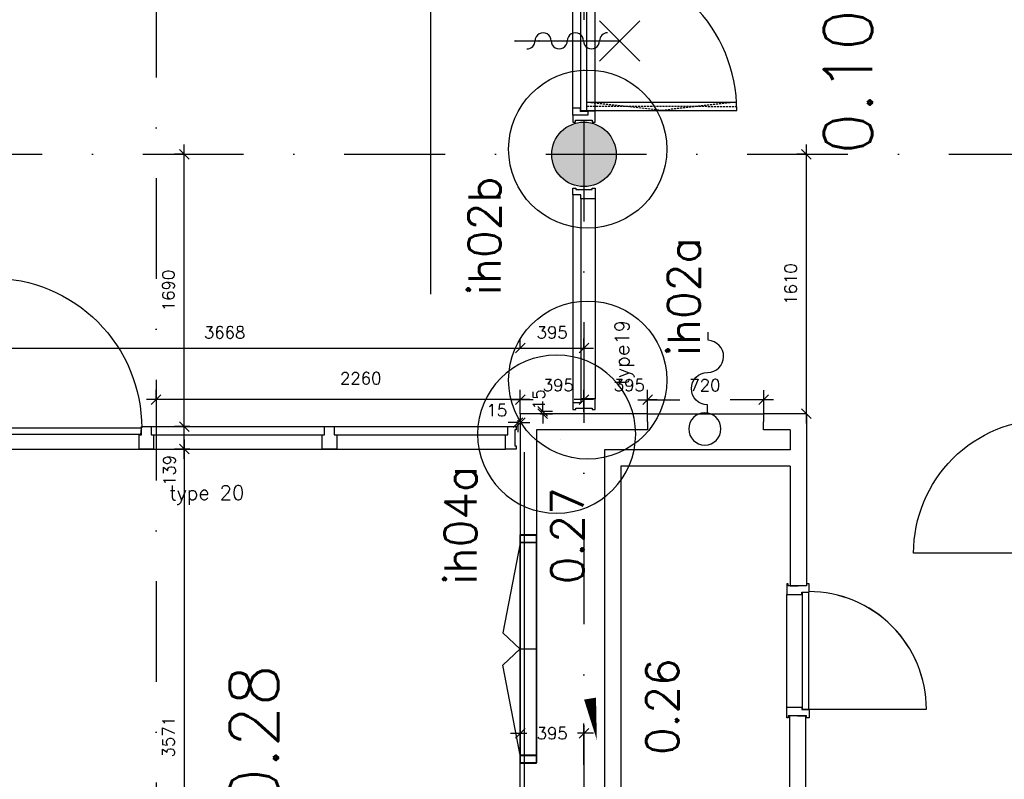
# Model space of a CAD drawing. Extents: x -33344 to 2055880, y -64816 to 121260.
# Tile 45 of 132: x 36184 to 42292, y 33768 to 38482. Entities that reach past the tile are written whole.
import ezdxf
from ezdxf.enums import TextEntityAlignment as Align

# ---------------------------------------------------------------- set-up
doc = ezdxf.new("R2010")
doc.units = 0
doc.header["$LTSCALE"] = 50
doc.header["$MEASUREMENT"] = 0
doc.header["$PDMODE"] = 3
doc.header["$PDSIZE"] = 0.1
for name, pattern in [('DASHED', [0.75, 0.5, -0.25]), ('HIDDEN', [0.375, 0.25, -0.125]), ('STRAM_0WT$1$DASHDOT', [25, 12.5, -6.25, 0, -6.25])]:
    doc.linetypes.add(name, pattern=pattern)
doc.layers.get('0').update_dxf_attribs({"linetype": 'CONTINUOUS'})
doc.layers.get('DEFPOINTS').update_dxf_attribs({"linetype": 'CONTINUOUS'})
for name, color, linetype in [('00', 7, 'CONTINUOUS'), ('_BESTAAND_ONGEIJZIGD', 8, 'CONTINUOUS'), ('_DETAILNUMMERS', 4, 'CONTINUOUS'), ('_DETAILNUMMERSTEKST', 4, 'CONTINUOUS'), ('_INTERIEUR', 7, 'CONTINUOUS'), ('_KOLOMBESTAAND', 212, 'CONTINUOUS'), ('_ROOKCOMPARTIMENT', 4, 'BATTING'), ('A--L21--', 3, 'CONTINUOUS'), ('A--L28--', 7, 'CONTINUOUS'), ('A--L31--', 2, 'CONTINUOUS'), ('A--L31--_F-23-', 7, 'CONTINUOUS'), ('A--L31--_F123-', 7, 'CONTINUOUS'), ('A--L32--', 7, 'CONTINUOUS'), ('A--L32--_F-23-', 2, 'CONTINUOUS'), ('A--L32--_F123-', 1, 'CONTINUOUS'), ('A--L56--', 7, 'CONTINUOUS'), ('A--L56--_F123-', 7, 'CONTINUOUS'), ('A--L65--', 7, 'CONTINUOUS'), ('A--L65--_F-23-', 7, 'CONTINUOUS'), ('A--L65--_F123-', 7, 'CONTINUOUS'), ('A--M$1A-_F123-', 1, 'CONTINUOUS'), ('A--M1$A-_F123-', 1, 'CONTINUOUS'), ('A--T$1A-_F123-_RN', 4, 'CONTINUOUS'), ('STRAM_0WT$0$A--L$7AC3-_STR', 3, 'STRAM_0WT$1$DASHDOT'), ('STRAM_0WT$1$A--T$7A8-_STRA', 8, 'STRAM_0WT$1$DASHDOT'), ('TEKST_KOZIJNMERK', 2, 'CONTINUOUS'), ('X--LR---_CP', 7, 'CONTINUOUS'), ('XREF', 7, 'CONTINUOUS')]:
    doc.layers.add(name, color=color, linetype=linetype)
doc.styles.add('ALFA-0_25', font='ROMANS')
doc.styles.add('HIEMSTRA', font='romans.shx')
doc.linetypes.add('BATTING', pattern='A,0.0001,-0.1,[134,ltypeshp.shx,S=0.1,R=0,X=-0.1,Y=0],-0.2,[134,ltypeshp.shx,S=0.1,R=180,X=0.1,Y=0],-0.1', length=0.4001)
doc.dimstyles.new('1OP2', dxfattribs={"dimscale": 30, "dimtxt": 2.5, "dimasz": 2, "dimexe": 2, "dimexo": 0, "dimgap": 2, "dimtad": 1, "dimdec": 0, "dimzin": 0, "dimtxsty": 'HIEMSTRA', "dimblk1": 'OBLIQUE', "dimblk2": 'OBLIQUE', "dimsah": 1, "dimcen": -3, "dimdle": 2, "dimclrd": 2, "dimclre": 2, "dimclrt": 3, "dimazin": 3, "dimtfac": 1, "dimtdec": 0, "dimtofl": 0, "dimtmove": 0, "dimatfit": 3, "dimtvp": 0.833333, "dimtolj": 1, "dimtzin": 0})
doc.dimstyles.new('STANDARD$0', dxfattribs={"dimscale": 30, "dimtxt": 2.5, "dimasz": 2, "dimexe": 2, "dimexo": 0, "dimgap": 2, "dimtad": 1, "dimdec": 0, "dimzin": 0, "dimtxsty": 'ALFA-0_25', "dimblk1": 'OBLIQUE', "dimblk2": 'OBLIQUE', "dimsah": 1, "dimcen": -3, "dimdle": 2, "dimclrd": 1, "dimclre": 1, "dimclrt": 2, "dimazin": 3, "dimtfac": 0.666667, "dimtofl": 0, "dimtmove": 0, "dimatfit": 3, "dimtvp": 0.833333, "dimtolj": 1, "dimtzin": 0})

# ---------------------------------------------------------------- blocks, each defined once
blk = doc.blocks.new('KOZMK')
at = {"layer": 'A--L31--_F-23-', "color": 2, "linetype": 'CONTINUOUS', "extrusion": (0, 0, -1)}
for p, q in [((-1416.5, 0), (-1416.5, 100)), ((-1416.5, 100), (-1366.5, 100)), ((-1366.5, 0), (-1416.5, 0))]:
    blk.add_line(p, q, dxfattribs=at)
at = {"layer": 'A--L31--_F123-', "color": 1, "linetype": 'CONTINUOUS', "extrusion": (0, 0, -1)}
blk.add_line((-1366.5, 100), (-1366.5, 0), dxfattribs=at)
blk.add_line((-1366.5, 100), (-1366.5, 0), dxfattribs=at)
at = {"layer": 'A--L31--_F123-', "color": 1, "linetype": 'CONTINUOUS'}
for p, q in [((-708.8, 0, 2426), (-708.8, 100, 2426)), ((0, 100), (-50, 100)), ((-50, 100), (-50, 0)), ((0, 100), (-50, 100)), ((-50, 100), (-50, 0)), ((0, 0), (0, 100)), ((0, 0), (0, 100)), ((-1366.7, 0.2, -50), (-831, 0.2, -2)), ((-781, 0.2, -50), (-50, 0.2, -50)), ((-50, 0), (0, 0)), ((-50, 0), (0, 0))]:
    blk.add_line(p, q, dxfattribs=at)
for points in [[(-1416.5, 0, -48), (-1416.5, 100, -48), (-1416.5, 100, -2), (-1416.5, 0, -2)], [(-1.2, 100), (-1.2, 0), (-1.2, 0, 46), (-1.2, 100, 46)], [(-1.2, 0), (-1416.5, 0, -48), (-1416.5, 0, -2), (-1.2, 0, 46)]]:
    blk.add_3dface(points, dxfattribs=at)
at = {"layer": 'X--LR---_CP'}
for p in [(-2, 100), (-1416.5, 0), (0, 0)]:
    blk.add_point(p, dxfattribs=at)
at = {"layer": 'A--L31--_F123-', "color": 1, "linetype": 'CONTINUOUS'}
mesh = blk.add_polyface(dxfattribs=at)
corners = [(-1416.5, 0, 2402), (-1416.5, 100, 2402), (-1.2, 100, 2450), (-1.2, 0, 2450), (-1416.5, 0, 2448), (-1416.5, 100, 2448), (-1.2, 100, 2496), (-1.2, 0, 2496)]
mesh.append_faces([[corners[k] for k in face] for face in [(0, 1, 5, 4), (1, 2, 6, 5), (2, 3, 7, 6), (3, 0, 4, 7)]], dxfattribs={"color": 1})
mesh.append_faces([[corners[k] for k in face] for face in [(0, 3, 2, 1), (4, 7, 6, 5)]], dxfattribs={"vtx0": -1, "vtx1": -1, "vtx2": -1, "vtx3": -1, "color": 1})
mesh = blk.add_polyface(dxfattribs=at)
corners = [(-1414.5, 100), (-1368.5, 100), (-1368.5, 0), (-1414.5, 0), (-1414.5, 100, 1), (-1368.5, 100, 1), (-1368.5, 0, 1), (-1414.5, 0, 1)]
mesh.append_faces([[corners[k] for k in face] for face in [(0, 1, 5, 4), (1, 2, 6, 5), (2, 3, 7, 6), (3, 0, 4, 7)]], dxfattribs={"color": 1})
mesh.append_faces([[corners[k] for k in face] for face in [(0, 3, 2, 1), (4, 7, 6, 5)]], dxfattribs={"vtx0": -1, "vtx1": -1, "vtx2": -1, "vtx3": -1, "color": 1})
mesh = blk.add_polyface(dxfattribs=at)
corners = [(-2, 100), (-48, 100), (-48, 0), (-2, 0), (-2, 100, 1), (-48, 100, 1), (-48, 0, 1), (-2, 0, 1)]
mesh.append_faces([[corners[k] for k in face] for face in [(0, 1, 5, 4), (1, 2, 6, 5), (2, 3, 7, 6), (3, 0, 4, 7)]], dxfattribs={"color": 1})
mesh.append_faces([[corners[k] for k in face] for face in [(0, 3, 2, 1), (4, 7, 6, 5)]], dxfattribs={"vtx0": -1, "vtx1": -1, "vtx2": -1, "vtx3": -1, "color": 1})
blk = doc.blocks.new('DR_830BE')
at = {"layer": '_BESTAAND_ONGEIJZIGD'}
blk.add_line((67, 0), (865, 0), dxfattribs=at)
for points in [[(0, -9), (0, 0), (67, 0), (67, -93.8), (52, -93.8), (52, -139), (0, -139), (0, -121), (12, -121), (12, -9), (0, -9)], [(932, -9), (932, 0), (865, 0), (865, -93.8), (880, -93.8), (880, -139), (932, -139), (932, -121), (920, -121), (920, -9), (932, -9)]]:
    blk.add_lwpolyline(points, close=True, dxfattribs=at)
at = {"layer": '_BESTAAND_ONGEIJZIGD', "linetype": 'CONTINUOUS'}
blk.add_lwpolyline([(54, -95.6), (54, -135.6), (880.1, -135.6), (877.1, -95.6), (54, -95.6)], close=True, dxfattribs=at)
blk.add_lwpolyline([(54, -135.6), (54, -965.6, 0.414214), (884, -135.6)], format="xyb", dxfattribs=at)
at = {"layer": 'A--L32--_F-23-', "color": 2, "linetype": 'CONTINUOUS'}
blk.add_lwpolyline([(54, -95.6), (54, -135.6), (880.1, -135.6), (877.1, -95.6), (54, -95.6)], close=True, dxfattribs=at)
at = {"layer": 'X--LR---_CP', "linetype": 'CONTINUOUS'}
blk.add_point((0, 0), dxfattribs=at)
blk.add_point((0, 0), dxfattribs=at)
at = {"layer": 'X--LR---_CP', "color": 1, "linetype": 'CONTINUOUS'}
blk.add_point((932, 0), dxfattribs=at)
blk.add_point((932, 0), dxfattribs=at)
blk.add_point((932, 0), dxfattribs=at)
blk = doc.blocks.new('Q0340041A')
at = {"layer": '_BESTAAND_ONGEIJZIGD', "linetype": 'CONTINUOUS'}
blk.add_lwpolyline([(0, 0), (0, -40), (726.12, -40), (723.12, 0), (0, 0)], close=True, dxfattribs=at)
blk.add_lwpolyline([(0, -40), (0, -770, 0.4142136), (730, -40)], format="xyb", dxfattribs=at)
blk = doc.blocks.new('DR_730BE')
at = {"layer": '_BESTAAND_ONGEIJZIGD'}
blk.add_line((67, 0), (765, 0), dxfattribs=at)
for points in [[(0, -9), (0, 0), (67, 0), (67, -93.8), (52, -93.8), (52, -139), (0, -139), (0, -121), (12, -121), (12, -9), (0, -9)], [(832, -9), (832, 0), (765, 0), (765, -93.8), (780, -93.8), (780, -139), (832, -139), (832, -121), (820, -121), (820, -9), (832, -9)]]:
    blk.add_lwpolyline(points, close=True, dxfattribs=at)
at = {"layer": 'X--LR---_CP', "linetype": 'CONTINUOUS'}
blk.add_point((0, 0), dxfattribs=at)
blk.add_point((0, 0), dxfattribs=at)
at = {"layer": 'X--LR---_CP', "color": 1, "linetype": 'CONTINUOUS'}
blk.add_point((832, 0), dxfattribs=at)
blk.add_point((832, 0), dxfattribs=at)
blk.add_point((832, 0), dxfattribs=at)
at = {"layer": 'A--L32--', "linetype": 'CONTINUOUS'}
blk.add_blockref('Q0340041A', (53.5, -95.6), dxfattribs=at)
blk = doc.blocks.new('*U1497')
at = {"layer": 'A--L21--', "color": 8, "linetype": 'CONTINUOUS'}
for points in [[(0, 50), (0, 50), (-572.9, 50), (-572.9, 50)], [(0, -50), (0, -50), (-472.9, -50), (-472.9, -50)], [(0, -50), (0, -50), (-472.9, -50), (-472.9, -50)], [(0, -50), (0, -50), (-472.9, -50), (-472.9, -50)]]:
    blk.add_lwpolyline(points, dxfattribs=at)
blk = doc.blocks.new('*U1496')
at = {"layer": 'A--L21--', "color": 8, "linetype": 'CONTINUOUS'}
for points in [[(-50, 50), (-50, 50), (-1202, 50), (-1202, 50)], [(-50, -50), (-50, -50), (-1102, -50), (-1102, -50)], [(-50, -50), (-50, -50), (-1102, -50), (-1102, -50)], [(-50, -50), (-50, -50), (-1102, -50), (-1102, -50)]]:
    blk.add_lwpolyline(points, dxfattribs=at)
blk = doc.blocks.new('*U1495')
at = {"layer": 'A--L21--', "color": 8, "linetype": 'CONTINUOUS'}
for points in [[(50, 50), (50, 50), (-214.9, 50), (-214.9, 0)], [(50, 50), (50, 50), (-214.9, 50), (-214.9, 0)], [(50, 50), (50, 50), (-214.9, 50), (-214.9, 0)], [(-50, -50), (-50, -50), (-214.9, -50), (-214.9, 0)]]:
    blk.add_lwpolyline(points, dxfattribs=at)
blk = doc.blocks.new('*U1494')
at = {"layer": 'A--L21--', "color": 8, "linetype": 'CONTINUOUS'}
for points in [[(50, 0), (50, 0), (50, -793.1), (0, -793.1)], [(50, 0), (50, 0), (50, -793.1), (0, -793.1)], [(50, 0), (50, 0), (50, -793.1), (0, -793.1)], [(-50, -50), (-50, -50), (-50, -793.1), (0, -793.1)]]:
    blk.add_lwpolyline(points, dxfattribs=at)
blk = doc.blocks.new('*U1493')
at = {"layer": 'A--L21--', "color": 8, "linetype": 'CONTINUOUS'}
for points in [[(-50, 50), (-50, 50), (-50, -2455.7), (-50, -2455.7)], [(-50, 50), (-50, 50), (-50, -2455.7), (-50, -2455.7)], [(-50, 50), (-50, 50), (-50, -2455.7), (-50, -2455.7)], [(50, -50), (50, -50), (50, -2455.7), (50, -2455.7)]]:
    blk.add_lwpolyline(points, dxfattribs=at)
blk = doc.blocks.new('*U1492')
at = {"layer": 'A--L21--', "color": 8, "linetype": 'CONTINUOUS'}
for points in [[(-50, 50), (-50, 50), (-50, -701.7), (0, -701.7)], [(-50, 50), (-50, 50), (-50, -701.7), (0, -701.7)], [(-50, 50), (-50, 50), (-50, -701.7), (0, -701.7)], [(50, -50), (50, -50), (50, -701.7), (0, -701.7)]]:
    blk.add_lwpolyline(points, dxfattribs=at)
blk = doc.blocks.new('*U1491')
at = {"layer": 'A--L21--', "color": 8, "linetype": 'CONTINUOUS'}
for points in [[(0, 0), (0, 50), (-217.1, 50), (-217.1, 50)], [(0, 0), (0, -50), (-217.1, -50), (-217.1, -50)], [(0, 0), (0, -50), (-217.1, -50), (-217.1, -50)], [(0, 0), (0, -50), (-217.1, -50), (-217.1, -50)]]:
    blk.add_lwpolyline(points, dxfattribs=at)
blk = doc.blocks.new('*U1490')
at = {"layer": 'A--L21--', "color": 8, "linetype": 'CONTINUOUS'}
for points in [[(50, 50), (50, 50), (50, -224.3), (50, -224.3)], [(50, 50), (50, 50), (50, -224.3), (50, -224.3)], [(50, 50), (50, 50), (50, -224.3), (50, -224.3)], [(-50, -50), (-50, -50), (-50, -174.3), (-50, -174.3)]]:
    blk.add_lwpolyline(points, dxfattribs=at)
blk = doc.blocks.new('*U1477')
at = {"layer": 'A--L21--', "color": 8, "linetype": 'CONTINUOUS'}
for points in [[(0, 0), (-50, 0), (-50, -854.6), (-50, -854.6)], [(0, 0), (50, 0), (50, -854.6), (50, -854.6)], [(0, 0), (50, 0), (50, -854.6), (50, -854.6)], [(0, 0), (50, 0), (50, -854.6), (50, -854.6)]]:
    blk.add_lwpolyline(points, dxfattribs=at)
blk = doc.blocks.new('S050123-')
at = {"layer": 'A--L56--_F123-', "color": 1, "linetype": 'CONTINUOUS'}
blk.add_lwpolyline([(0, -0.33, 1), (4, -0.33, 1)], format="xyb", close=True, dxfattribs=at)
blk.add_lwpolyline([(4, -0.66), (5, -0.66, -1), (9, -0.66, 0.98), (13, -0.74), (14, -0.74)], format="xyb", dxfattribs=at)
blk = doc.blocks.new('KOL_ROND')
at = {"layer": 'A--L21--'}
blk.add_circle((0, 0), 200, dxfattribs=at)
at = {"layer": 'X--LR---_CP', "color": 1}
blk.add_point((0, 0), dxfattribs=at)
blk.add_point((0, 0), dxfattribs=at)
at = {"layer": 'X--LR---_CP'}
blk.add_point((0, 0), dxfattribs=at)
blk = doc.blocks.new('_OBLIQUE')
at = {"color": 0, "linetype": 'BYBLOCK'}
blk.add_line((-0.5, -0.5), (0.5, 0.5), dxfattribs=at)
blk = doc.blocks.new('*D113')
at = {"layer": 'A--M$1A-_F123-', "color": 1}
for p, q in [((41064.3, 35976.9), (41064.3, 37706.9)), ((41064.3, 37646.9), (41004.3, 37646.9)), ((41064.3, 36036.9), (41004.3, 36036.9))]:
    blk.add_line(p, q, dxfattribs=at)
at = {"layer": 'DEFPOINTS', "color": 0}
for p in [(41064.3, 37646.9), (41064.3, 37646.9), (41064.3, 36036.9)]:
    blk.add_point(p, dxfattribs=at)
at = {"layer": 'A--M$1A-_F123-', "color": 1, "xscale": 60, "yscale": 60, "zscale": 60}
for p, rotation in [((41064.3, 37646.9), 90), ((41064.3, 36036.9), 270)]:
    blk.add_blockref('_OBLIQUE', p, dxfattribs=dict(at, rotation=rotation))
at = {"layer": 'A--M$1A-_F123-', "color": 2, "insert": (40966.8, 36841.9), "char_height": 75, "attachment_point": 5, "rotation": 90, "style": 'ALFA-0_25'}
blk.add_mtext('\\A1;1610', dxfattribs=at)
blk = doc.blocks.new('*D134')
at = {"layer": 'A--M$1A-_F123-', "color": 1}
for p, q in [((39684.5, 36048.9), (39684.5, 36184.5)), ((40079.5, 36048.9), (40079.5, 36184.5)), ((39684.5, 36124.5), (39624.5, 36124.5)), ((40079.5, 36124.5), (40139.5, 36124.5))]:
    blk.add_line(p, q, dxfattribs=at)
at = {"layer": 'DEFPOINTS', "color": 0}
for p in [(40079.5, 36124.5), (39684.5, 36048.9), (40079.5, 36048.9)]:
    blk.add_point(p, dxfattribs=at)
at = {"layer": 'A--M$1A-_F123-', "color": 1, "xscale": 60, "yscale": 60, "zscale": 60}
blk.add_blockref('_OBLIQUE', (39684.5, 36124.5), dxfattribs=at)
at = {"layer": 'A--M$1A-_F123-', "color": 1, "xscale": 60, "yscale": 60, "zscale": 60, "rotation": 180}
blk.add_blockref('_OBLIQUE', (40079.5, 36124.5), dxfattribs=at)
at = {"layer": 'A--M$1A-_F123-', "color": 2, "insert": (39965.8, 36214.1), "char_height": 75, "attachment_point": 5, "style": 'ALFA-0_25'}
blk.add_mtext('\\A1;395', dxfattribs=at)
blk = doc.blocks.new('*D135')
at = {"layer": 'A--M$1A-_F123-', "color": 1}
for p, q in [((39289.5, 36036.9), (39289.5, 36184.5)), ((39684.5, 36048.9), (39684.5, 36184.5)), ((39229.5, 36124.5), (39369.1, 36124.5)), ((39744.5, 36124.5), (39682, 36124.5))]:
    blk.add_line(p, q, dxfattribs=at)
at = {"layer": 'DEFPOINTS', "color": 0}
for p in [(39289.5, 36124.5), (39684.5, 36048.9), (39289.5, 36036.9)]:
    blk.add_point(p, dxfattribs=at)
at = {"layer": 'A--M$1A-_F123-', "color": 1, "xscale": 60, "yscale": 60, "zscale": 60, "rotation": 180}
blk.add_blockref('_OBLIQUE', (39289.5, 36124.5), dxfattribs=at)
at = {"layer": 'A--M$1A-_F123-', "color": 1, "xscale": 60, "yscale": 60, "zscale": 60}
blk.add_blockref('_OBLIQUE', (39684.5, 36124.5), dxfattribs=at)
at = {"layer": 'A--M$1A-_F123-', "color": 2, "insert": (39525.5, 36214.1), "char_height": 75, "attachment_point": 5, "style": 'ALFA-0_25'}
blk.add_mtext('\\A1;395', dxfattribs=at)
blk = doc.blocks.new('*D136')
at = {"layer": 'A--M$1A-_F123-', "color": 1}
for p, q in [((40079.5, 36036.9), (40079.5, 36183.8)), ((40799.5, 36036.9), (40799.5, 36183.8)), ((40019.5, 36123.8), (40278.6, 36123.8)), ((40859.5, 36123.8), (40591.5, 36123.8))]:
    blk.add_line(p, q, dxfattribs=at)
at = {"layer": 'DEFPOINTS', "color": 0}
for p in [(40799.5, 36123.8), (40079.5, 36036.9), (40799.5, 36036.9)]:
    blk.add_point(p, dxfattribs=at)
at = {"layer": 'A--M$1A-_F123-', "color": 1, "xscale": 60, "yscale": 60, "zscale": 60, "rotation": 180}
blk.add_blockref('_OBLIQUE', (40079.5, 36123.8), dxfattribs=at)
at = {"layer": 'A--M$1A-_F123-', "color": 1, "xscale": 60, "yscale": 60, "zscale": 60}
blk.add_blockref('_OBLIQUE', (40799.5, 36123.8), dxfattribs=at)
at = {"layer": 'A--M$1A-_F123-', "color": 2, "insert": (40435, 36214.1), "char_height": 75, "attachment_point": 5, "style": 'ALFA-0_25'}
blk.add_mtext('\\A1;720', dxfattribs=at)
blk = doc.blocks.new('*D137')
at = {"layer": 'A--M$1A-_F123-', "color": 1}
for p, q in [((37029.5, 36124.5), (37029.5, 36184.5)), ((39289.5, 36124.5), (39289.5, 36184.5)), ((39349.5, 36124.5), (36969.5, 36124.5))]:
    blk.add_line(p, q, dxfattribs=at)
at = {"layer": 'DEFPOINTS', "color": 0}
for p in [(37029.5, 36124.5), (37029.5, 36124.5), (39289.5, 36124.5)]:
    blk.add_point(p, dxfattribs=at)
at = {"layer": 'A--M$1A-_F123-', "color": 1, "xscale": 60, "yscale": 60, "zscale": 60, "rotation": 180}
blk.add_blockref('_OBLIQUE', (37029.5, 36124.5), dxfattribs=at)
at = {"layer": 'A--M$1A-_F123-', "color": 1, "xscale": 60, "yscale": 60, "zscale": 60}
blk.add_blockref('_OBLIQUE', (39289.5, 36124.5), dxfattribs=at)
at = {"layer": 'A--M$1A-_F123-', "color": 2, "insert": (38299.6, 36257.1), "char_height": 75, "attachment_point": 5, "style": 'ALFA-0_25'}
blk.add_mtext('\\A1;2260', dxfattribs=at)
blk = doc.blocks.new('*D138')
at = {"layer": 'A--M$1A-_F123-', "color": 1}
for p, q in [((39289.7, 33859), (39289.7, 34114)), ((39684.5, 33859), (39684.5, 34114)), ((39229.7, 34054), (39330.7, 34054)), ((39744.5, 34054), (39643.5, 34054))]:
    blk.add_line(p, q, dxfattribs=at)
at = {"layer": 'DEFPOINTS', "color": 0}
for p in [(39684.5, 34054), (39289.7, 33859), (39684.5, 33859)]:
    blk.add_point(p, dxfattribs=at)
at = {"layer": 'A--M$1A-_F123-', "color": 1, "xscale": 60, "yscale": 60, "zscale": 60, "rotation": 180}
blk.add_blockref('_OBLIQUE', (39289.7, 34054), dxfattribs=at)
at = {"layer": 'A--M$1A-_F123-', "color": 1, "xscale": 60, "yscale": 60, "zscale": 60}
blk.add_blockref('_OBLIQUE', (39684.5, 34054), dxfattribs=at)
at = {"layer": 'A--M$1A-_F123-', "color": 2, "insert": (39487.1, 34054), "char_height": 75, "attachment_point": 5, "style": 'ALFA-0_25'}
blk.add_mtext('\\A1;395', dxfattribs=at)
blk = doc.blocks.new('*D363')
at = {"layer": 'A--M$1A-_F123-', "color": 1, "linetype": 'CONTINUOUS'}
for p, q in [((35621.5, 36444.1), (35621.5, 36504.1)), ((39289.5, 36444.1), (39289.5, 36504.1)), ((35561.5, 36444.1), (39349.5, 36444.1))]:
    blk.add_line(p, q, dxfattribs=at)
at = {"layer": 'DEFPOINTS', "color": 0, "linetype": 'CONTINUOUS'}
for p in [(35621.5, 36444.1), (39289.5, 36444.1), (39289.5, 36444.1)]:
    blk.add_point(p, dxfattribs=at)
at = {"layer": 'A--M$1A-_F123-', "color": 1, "linetype": 'CONTINUOUS', "xscale": 60, "yscale": 60, "zscale": 60, "rotation": 180}
blk.add_blockref('_OBLIQUE', (35621.5, 36444.1), dxfattribs=at)
at = {"layer": 'A--M$1A-_F123-', "color": 1, "linetype": 'CONTINUOUS', "xscale": 60, "yscale": 60, "zscale": 60}
blk.add_blockref('_OBLIQUE', (39289.5, 36444.1), dxfattribs=at)
at = {"layer": 'A--M$1A-_F123-', "color": 2, "linetype": 'CONTINUOUS', "insert": (37455.5, 36541.6), "char_height": 75, "attachment_point": 5, "style": 'ALFA-0_25'}
blk.add_mtext('\\A1;3668', dxfattribs=at)
blk = doc.blocks.new('*D364')
at = {"layer": 'A--M$1A-_F123-', "color": 1, "linetype": 'CONTINUOUS'}
for p, q in [((39289.5, 36444.1), (39289.5, 36504.1)), ((39684.5, 36444.1), (39684.5, 36504.1)), ((39229.5, 36444.1), (39744.5, 36444.1))]:
    blk.add_line(p, q, dxfattribs=at)
at = {"layer": 'DEFPOINTS', "color": 0, "linetype": 'CONTINUOUS'}
for p in [(39289.5, 36444.1), (39684.5, 36444.1), (39684.5, 36444.1)]:
    blk.add_point(p, dxfattribs=at)
at = {"layer": 'A--M$1A-_F123-', "color": 1, "linetype": 'CONTINUOUS', "xscale": 60, "yscale": 60, "zscale": 60, "rotation": 180}
blk.add_blockref('_OBLIQUE', (39289.5, 36444.1), dxfattribs=at)
at = {"layer": 'A--M$1A-_F123-', "color": 1, "linetype": 'CONTINUOUS', "xscale": 60, "yscale": 60, "zscale": 60}
blk.add_blockref('_OBLIQUE', (39684.5, 36444.1), dxfattribs=at)
at = {"layer": 'A--M$1A-_F123-', "color": 2, "linetype": 'CONTINUOUS', "insert": (39487, 36541.6), "char_height": 75, "attachment_point": 5, "style": 'ALFA-0_25'}
blk.add_mtext('\\A1;395', dxfattribs=at)
blk = doc.blocks.new('Q0340081')
at = {"layer": 'A--L32--_F123-', "color": 2, "linetype": 'CONTINUOUS'}
blk.add_lwpolyline([(0, 0), (0, -40), (926.12, -40), (923.12, 0), (0, 0)], close=True, dxfattribs=at)
at = {"layer": 'A--L32--_F123-', "color": 1, "linetype": 'CONTINUOUS'}
blk.add_lwpolyline([(0, -40), (0, -970, 0.4142136), (930, -40)], format="xyb", dxfattribs=at)
blk = doc.blocks.new('S060204-')
at = {"layer": 'A--L65--_F-23-', "color": 255}
blk.add_circle((0, 0), 0.0123, dxfattribs=at)
at = {"layer": 'A--L65--_F123-', "color": 1, "linetype": 'CONTINUOUS'}
for points in [[(-1.25, 6.25), (1.25, 3.75)], [(1.25, 6.25), (-1.25, 3.75)], [(0, 0), (0, 5)]]:
    blk.add_lwpolyline(points, dxfattribs=at)
blk = doc.blocks.new('DR_2X939TYPE18ELEC')
at = {"layer": 'A--L32--_F-23-'}
for points in [[(69.5, 3335.7), (69.5, 3268.7), (-19.5, 3268.7), (-19.5, 3293.7), (-69.5, 3293.7), (-69.5, 3335.7), (-50, 3335.7), (-50, 3326.7), (50, 3326.7), (50, 3335.7)], [(69.5, 2206), (69.5, 2116), (24.5, 2116), (24.5, 2141), (-69.5, 2141), (-69.5, 2181), (-19.5, 2181), (-19.5, 2206)], [(51.5, 200), (69.5, 200), (69.5, 267), (24.5, 267), (24.5, 242), (-69.5, 242), (-69.5, 200), (-51.5, 200), (-51.5, 212), (51.5, 212), (51.5, 200)]]:
    blk.add_lwpolyline(points, close=True, dxfattribs=at)
blk.add_lwpolyline([(-69.5, 242), (-69.5, 289), (-24, 289), (-24, 266.3), (24.5, 267)], dxfattribs=at)
at = {"layer": 'A--L32--_F123-', "color": 1}
for p, q in [((-69.5, 289), (-69.5, 3293.7)), ((-19.5, 3268.7), (-19.5, 2206)), ((69.5, 267), (69.5, 3268.7)), ((-18, 2085.6), (-946.7, 2085.6)), ((18, 322.4), (946.7, 322.4))]:
    blk.add_line(p, q, dxfattribs=at)
at = {"layer": 'A--L65--_F-23-', "color": 255, "extrusion": (0, 0, -1)}
for centre in [(-428.4, 1654.9), (-428.4, 703.7)]:
    blk.add_ellipse(centre, major_axis=(0.87, 0.87), ratio=1, dxfattribs=at)
at = {"layer": 'A--L65--_F123-', "color": 1, "linetype": 'CONTINUOUS'}
for p, q in [((-428.4, 1654.9), (196.6, 1654.9)), ((-428.4, 703.7), (196.6, 703.7))]:
    blk.add_line(p, q, dxfattribs=at)
for centre, major_axis, start_param, end_param in [((-353.8, 1655.2), (35.6, 35.6), 3.934195, 5.490583), ((-253.4, 1654.9), (35.4, 35.4), 5.497787, 8.63938), ((-153.4, 1654.9), (35.4, 35.4), 2.356194, 5.497787), ((-53.4, 1654.9), (35.4, 35.4), 5.497787, 8.63938), ((46.6, 1654.9), (35.4, 35.4), 2.356194, 5.497787), ((146.9, 1654.5), (-35.6, 35.6), -0.778194, 0.778194), ((-253.4, 703.7), (35.4, 35.4), 5.497787, 8.63938), ((-53.4, 703.7), (35.4, 35.4), 5.497787, 8.63938), ((146.9, 703.4), (-35.6, 35.6), -0.778194, 0.778194), ((-353.8, 704.1), (35.6, 35.6), 3.934195, 5.490583), ((-153.4, 703.7), (35.4, 35.4), 2.356194, 5.497787), ((46.6, 703.7), (35.4, 35.4), 2.356194, 5.497787)]:
    blk.add_ellipse(centre, major_axis=major_axis, ratio=1, start_param=start_param, end_param=end_param, dxfattribs=at)
at = {"layer": 'A--L32--', "linetype": 'CONTINUOUS', "extrusion": (0, 0, -1), "xscale": -1, "zscale": -1, "rotation": 90}
blk.add_blockref('Q0340081', (-22, 2135.6), dxfattribs=at)
at = {"layer": 'A--L32--', "linetype": 'CONTINUOUS', "rotation": 90}
blk.add_blockref('Q0340081', (-22, 272.4), dxfattribs=at)
at = {"layer": 'A--L65--', "extrusion": (0, 0, -1), "xscale": 100, "yscale": 100, "zscale": -2, "rotation": 90}
for p in [(278.4, 1654.9), (278.4, 1654.9), (278.4, 703.7), (278.4, 703.7)]:
    blk.add_blockref('S060204-', p, dxfattribs=at)
blk = doc.blocks.new('KOZIJNTYPE19')
at = {"layer": 'A--L32--_F-23-'}
for points in [[(69.5, -209.3), (69.5, -276.3), (-19.5, -276.3), (-19.5, -251.3), (-69.5, -251.3), (-69.5, -209.3), (-50, -209.3), (-50, -218.3), (50, -218.3), (50, -209.3)], [(69.5, -1584.3), (69.5, -1517.3), (-19.5, -1517.3), (-19.5, -1542.3), (-69.5, -1542.3), (-69.5, -1584.3), (-50, -1584.3), (-50, -1575.3), (50, -1575.3), (50, -1584.3)]]:
    blk.add_lwpolyline(points, close=True, dxfattribs=at)
at = {"layer": 'A--L32--_F123-', "color": 1}
for p, q in [((-69.5, -251.3), (-69.5, -1542.3)), ((-19.5, -276.3), (-19.5, -1517.3)), ((69.5, -276.3), (69.5, -1517.3))]:
    blk.add_line(p, q, dxfattribs=at)
blk = doc.blocks.new('DR_930TYPE20')
at = {"layer": 'A--L31--'}
for points in [[(0, -139), (67, -139), (67, -50), (52, -50), (52, 0), (0, 0), (0, -19.5), (9, -19.5), (9, -119.5), (0, -119.5)], [(407, -139), (317, -139), (317, -50), (332, -50), (332, 0), (392, 0), (392, -50), (407, -50)], [(1397, -139), (1307, -139), (1307, -50), (1322, -50), (1322, 0), (1382, 0), (1382, -50), (1397, -50)], [(2533.5, -139), (2443.5, -139), (2443.5, -50), (2458.5, -50), (2458.5, 0), (2518.5, 0), (2518.5, -50), (2533.5, -50)], [(3647, -139), (3580, -139), (3580, -50), (3595, -50), (3595, 0), (3647, 0), (3647, -19.5), (3638, -19.5), (3638, -119.5), (3647, -119.5)]]:
    blk.add_lwpolyline(points, close=True, dxfattribs=at)
at = {"layer": 'A--L32--_F123-', "color": 1}
for p, q in [((52, 0), (332, 0)), ((1382, 0), (3595, 0)), ((67, -50), (317, -50)), ((1397, -50), (2458.5, -50)), ((2518.5, -50), (3580, -50)), ((67, -139), (3580, -139))]:
    blk.add_line(p, q, dxfattribs=at)
at = {"layer": 'A--L32--', "linetype": 'CONTINUOUS', "xscale": -1, "rotation": 180}
blk.add_blockref('Q0340081', (393.9, -48.2), dxfattribs=at)
blk = doc.blocks.new('*D720')
at = {"layer": 'A--M1$A-_F123-', "color": 1}
for p, q in [((39428.8, 36051.9), (39428.8, 36111.9)), ((39412.9, 36051.9), (39488.8, 36051.9)), ((39412.9, 36036.9), (39488.8, 36036.9)), ((39428.8, 36036.9), (39428.8, 35976.9))]:
    blk.add_line(p, q, dxfattribs=at)
at = {"layer": 'DEFPOINTS', "color": 0}
for p in [(39412.9, 36051.9), (39428.8, 36051.9), (39412.9, 36036.9)]:
    blk.add_point(p, dxfattribs=at)
at = {"layer": 'A--M1$A-_F123-', "color": 1, "xscale": 60, "yscale": 60, "zscale": 60}
for p, rotation in [((39428.8, 36051.9), 270), ((39428.8, 36036.9), 90)]:
    blk.add_blockref('_OBLIQUE', p, dxfattribs=dict(at, rotation=rotation))
at = {"layer": 'A--M1$A-_F123-', "color": 2, "insert": (39403.9, 36124.5), "char_height": 75, "attachment_point": 5, "rotation": 90, "style": 'ALFA-0_25'}
blk.add_mtext('\\A1;15', dxfattribs=at)
blk = doc.blocks.new('*D741')
at = {"layer": 'A--M1$A-_F123-', "color": 1}
for p, q in [((39274.4, 35981.5), (39214.4, 35981.5)), ((39274.4, 35997.4), (39274.4, 35921.5)), ((39289.5, 35997.4), (39289.5, 35921.5)), ((39289.5, 35981.5), (39349.5, 35981.5))]:
    blk.add_line(p, q, dxfattribs=at)
at = {"layer": 'DEFPOINTS', "color": 0}
for p in [(39274.4, 35997.4), (39289.5, 35997.4), (39289.5, 35981.5)]:
    blk.add_point(p, dxfattribs=at)
at = {"layer": 'A--M1$A-_F123-', "color": 1, "xscale": 60, "yscale": 60, "zscale": 60}
blk.add_blockref('_OBLIQUE', (39274.4, 35981.5), dxfattribs=at)
at = {"layer": 'A--M1$A-_F123-', "color": 1, "xscale": 60, "yscale": 60, "zscale": 60, "rotation": 180}
blk.add_blockref('_OBLIQUE', (39289.5, 35981.5), dxfattribs=at)
at = {"layer": 'A--M1$A-_F123-', "color": 2, "insert": (39144.4, 36058.6), "char_height": 75, "attachment_point": 5, "style": 'ALFA-0_25'}
blk.add_mtext('\\A1;15', dxfattribs=at)
blk = doc.blocks.new('DETAILNR')
at = {"layer": '_DETAILNUMMERS'}
blk.add_circle((32.9, -23.2), 490.7, dxfattribs=at)
at = {"layer": 'X--LR---_CP'}
blk.add_point((0, 0), dxfattribs=at)
at = {"layer": '_DETAILNUMMERSTEKST', "style": 'ALFA-0_25'}
blk.add_attdef('DETAILNR', text='', height=200, rotation=90, dxfattribs=at).set_placement((-618.4, 223.8), align=Align.RIGHT)
blk = doc.blocks.new('STRAM_0WT')
at = {"layer": 'STRAM_0WT$0$A--L$7AC3-_STR'}
for p, q in [((-38589.938, 89008.057), (-38589.938, -5393.534)), ((-66174.285, 5400), (-500, 5400))]:
    blk.add_line(p, q, dxfattribs=at)
at = {"layer": 'STRAM_0WT$1$A--T$7A8-_STRA', "color": 8}
blk.add_line((-35934.938, 28110.192), (-35934.938, -7328.621), dxfattribs=at)
blk = doc.blocks.new('*D841')
at = {"layer": 'A--M$1A-_F123-', "color": 2}
for p, q in [((37204.2, 35757.9), (37204.2, 36016.9)), ((37240.1, 35956.9), (37144.2, 35956.9)), ((37240.1, 35817.9), (37144.2, 35817.9))]:
    blk.add_line(p, q, dxfattribs=at)
at = {"layer": 'DEFPOINTS', "color": 0}
for p in [(37204.2, 35956.9), (37240.1, 35956.9), (37240.1, 35817.9)]:
    blk.add_point(p, dxfattribs=at)
at = {"layer": 'A--M$1A-_F123-', "color": 2, "xscale": 60, "yscale": 60, "zscale": 60}
for p, rotation in [((37204.2, 35956.9), 90), ((37204.2, 35817.9), 270)]:
    blk.add_blockref('_OBLIQUE', p, dxfattribs=dict(at, rotation=rotation))
at = {"layer": 'A--M$1A-_F123-', "color": 3, "insert": (37112.6, 35685.2), "char_height": 75, "attachment_point": 5, "rotation": 90, "style": 'HIEMSTRA'}
blk.add_mtext('\\A1;139', dxfattribs=at)
blk = doc.blocks.new('*D842')
at = {"layer": 'A--M$1A-_F123-', "color": 2}
for p, q in [((37204.2, 35896.9), (37204.2, 37706.9)), ((37204.2, 37646.9), (37144.2, 37646.9)), ((37240.1, 35956.9), (37144.2, 35956.9))]:
    blk.add_line(p, q, dxfattribs=at)
at = {"layer": 'DEFPOINTS', "color": 0}
for p in [(37204.2, 37646.9), (37204.2, 37646.9), (37240.1, 35956.9)]:
    blk.add_point(p, dxfattribs=at)
at = {"layer": 'A--M$1A-_F123-', "color": 2, "xscale": 60, "yscale": 60, "zscale": 60}
for p, rotation in [((37204.2, 37646.9), 90), ((37204.2, 35956.9), 270)]:
    blk.add_blockref('_OBLIQUE', p, dxfattribs=dict(at, rotation=rotation))
at = {"layer": 'A--M$1A-_F123-', "color": 3, "insert": (37106.7, 36801.9), "char_height": 75, "attachment_point": 5, "rotation": 90, "style": 'HIEMSTRA'}
blk.add_mtext('\\A1;1690', dxfattribs=at)
blk = doc.blocks.new('*D843')
at = {"layer": 'A--M$1A-_F123-', "color": 2}
for p, q in [((37204.2, 35877.9), (37204.2, 32186.9)), ((37240.1, 35817.9), (37144.2, 35817.9)), ((37204.2, 32246.9), (37144.2, 32246.9))]:
    blk.add_line(p, q, dxfattribs=at)
at = {"layer": 'DEFPOINTS', "color": 0}
for p in [(37240.1, 35817.9), (37204.2, 32246.9), (37204.2, 32246.9)]:
    blk.add_point(p, dxfattribs=at)
at = {"layer": 'A--M$1A-_F123-', "color": 2, "xscale": 60, "yscale": 60, "zscale": 60}
for p, rotation in [((37204.2, 35817.9), 90), ((37204.2, 32246.9), 270)]:
    blk.add_blockref('_OBLIQUE', p, dxfattribs=dict(at, rotation=rotation))
at = {"layer": 'A--M$1A-_F123-', "color": 3, "insert": (37106.7, 34032.4), "char_height": 75, "attachment_point": 5, "rotation": 90, "style": 'HIEMSTRA'}
blk.add_mtext('\\A1;3571', dxfattribs=at)

msp = doc.modelspace()

# ---------------------------------------------------------------- hatches: boundary and pattern name
at = {"layer": '_KOLOMBESTAAND'}
h = msp.add_hatch(color=256, dxfattribs=at)
edge = h.paths.add_edge_path()
edge.add_arc((39684.5, 37646.2), 200, 0, 360)
h = msp.add_hatch(color=256, dxfattribs=at)
edge = h.paths.add_edge_path()
edge.add_arc((39684.5, 37646.2), 200, 0, 360)

# ---------------------------------------------------------------- linework, layer by layer
at = {"layer": '_BESTAAND_ONGEIJZIGD', "linetype": 'CONTINUOUS'}
msp.add_line((40077, 36036.9), (40799.5, 36036.9), dxfattribs=at)
at = {"layer": '_BESTAAND_ONGEIJZIGD', "linetype": 'CONTINUOUS', "elevation": -2426}
for points in [[(39289.5, 35234.7), (39180.7, 34676.4), (39289.5, 34575.9)], [(39289.5, 33918.7), (39180.7, 34477.1), (39289.5, 34577.5)]]:
    msp.add_lwpolyline(points, dxfattribs=at)
at = {"layer": '_INTERIEUR', "linetype": 'CONTINUOUS'}
msp.add_lwpolyline([(39445.1, 35052, 0, 0, 0), (39558.4, 34362, 0, 0, 0), (39651.1, 34701.8, 0, 0, 0), (39764.5, 34011.9, 0, 75, 0), (39722.2, 34269.3, 0, 0, 0)], format="xyseb", dxfattribs=at)
at = {"layer": '_ROOKCOMPARTIMENT', "linetype": 'BATTING', "ltscale": 10}
msp.add_lwpolyline([(40100.1, 44298.2), (40100.1, 41861.9), (38731.7, 41861.9), (38731.7, 36778.3)], dxfattribs=at)
at = {"layer": 'A--L31--'}
for p, q in [((39289.4, 32066.9, -2914), (39290, 35797.9, 2620.3)), ((39314.9, 32066.9), (39314.9, 35797.9, -2425))]:
    msp.add_line(p, q, dxfattribs=at)
at = {"layer": 'A--L31--', "linetype": 'CONTINUOUS'}
msp.add_point((39289.5, 35797.9), dxfattribs=at)
msp.add_point((39289.5, 35797.9), dxfattribs=at)
at = {"layer": 'A--L32--_F123-', "color": 4, "linetype": 'HIDDEN'}
for p, q in [((40167.5, 37919.2), (39702.5, 37969.2)), ((39702.5, 37946.3), (40632.1, 37943.9)), ((40610.9, 37969.2), (40167.5, 37919.2))]:
    msp.add_line(p, q, dxfattribs=at)

# ---------------------------------------------------------------- block references
at = {"layer": '00'}
ref = msp.add_blockref('DETAILNR', (39684.5, 37646.2), dxfattribs=dict(at, rotation=90))
ref.add_attrib('DETAILNR', 'ih02b', dxfattribs={"layer": '_DETAILNUMMERSTEKST', "height": 200, "rotation": 90, "style": 'ALFA-0_25'}).set_placement((39167.3, 37509.6), align=Align.RIGHT)
ref = msp.add_blockref('DETAILNR', (39684.5, 36212.8), dxfattribs=dict(at, rotation=90))
ref.add_attrib('DETAILNR', 'ih02a', dxfattribs={"layer": '_DETAILNUMMERSTEKST', "height": 200, "rotation": 90, "style": 'ALFA-0_25'}).set_placement((40403.9, 37131.2), align=Align.RIGHT)
ref = msp.add_blockref('DETAILNR', (39538.1, 35877.2), dxfattribs=dict(at, xscale=-1, rotation=270))
ref.add_attrib('DETAILNR', 'ih04a', dxfattribs={"layer": '_DETAILNUMMERSTEKST', "height": 200, "rotation": 90, "style": 'ALFA-0_25'}).set_placement((39018.6, 35713.5), align=Align.RIGHT)
at = {"layer": '_BESTAAND_ONGEIJZIGD', "linetype": 'CONTINUOUS', "rotation": 270}
msp.add_blockref('KOZMK', (39289.5, 33868.7, -2426), dxfattribs=at)
msp.add_blockref('KOZMK', (39289.5, 33868.7, -2426), dxfattribs=at)
at = {"layer": 'A--L21--', "linetype": 'CONTINUOUS'}
for name, p in [('*U1497', (39862.3, 35986.9)), ('*U1492', (39339.5, 35986.9)), ('*U1491', (40079.5, 35986.9)), ('*U1495', (41014.3, 35986.9)), ('*U1490', (41014.3, 35986.9)), ('*U1496', (41014.3, 35762.5)), ('*U1493', (39862.3, 35762.5)), ('*U1494', (41014.3, 35762.5)), ('*U1477', (41009.3, 34161.4))]:
    msp.add_blockref(name, p, dxfattribs=at)
at = {"layer": 'A--L28--', "color": 2, "linetype": 'CONTINUOUS'}
msp.add_blockref('KOL_ROND', (39684.5, 37646.2), dxfattribs=at)
msp.add_blockref('KOL_ROND', (39684.5, 37646.2), dxfattribs=at)
at = {"layer": 'A--L32--', "xscale": -1, "rotation": 270}
msp.add_blockref('DR_830BE', (42695.3, 35117.8), dxfattribs=at)
at = {"layer": 'A--L32--', "rotation": 90}
msp.add_blockref('DR_730BE', (40943.3, 34149.4), dxfattribs=at)
at = {"layer": 'A--L32--', "linetype": 'CONTINUOUS', "rotation": 90}
msp.add_blockref('Q0340041A', (41038.9, 34203.4), dxfattribs=at)
at = {"layer": 'A--L32--_F123-', "color": 1}
for name, p in [('DR_2X939TYPE18ELEC', (39684.5, 37646.9)), ('KOZIJNTYPE19', (39684.5, 37646.9)), ('DR_930TYPE20', (35617, 35956.9))]:
    msp.add_blockref(name, p, dxfattribs=at)
at = {"layer": 'A--L56--', "linetype": 'CONTINUOUS', "xscale": 50, "yscale": 50, "rotation": 90}
msp.add_blockref('S050123-', (40417.9, 35842.5), dxfattribs=at)
at = {"layer": 'XREF', "linetype": 'DASHED', "ltscale": 20}
msp.add_blockref('STRAM_0WT', (75619.4, 32246.9), dxfattribs=at)

# ---------------------------------------------------------------- texts
at = {"layer": 'A--T$1A-_F123-_RN', "style": 'ALFA-0_25'}
for s, height, p in [('0.10', 300, (41472.4, 37646.9)), ('0.27', 200, (39682, 34979.4)), ('0.26', 200, (40270.7, 33919.1)), ('0.28', 300, (37787.3, 33580.2))]:
    msp.add_text(s, height=height, rotation=90, dxfattribs=at).set_placement(p)
at = {"layer": 'TEKST_KOZIJNMERK', "style": 'HIEMSTRA'}
for s, rotation, p in [('type19', 90, (39965.8, 36214.1)), ('type 20', 0.02803, (37111.3, 35501.5))]:
    msp.add_text(s, height=90, rotation=rotation, dxfattribs=at).set_placement(p)

# ---------------------------------------------------------------- dimensions: what is measured, and where the dimension line sits
at = {"layer": 'A--M$1A-_F123-'}
for base, p1, p2, dimstyle, picture, middle in [((37204.2, 37646.9), (37240.1, 35956.9), (37204.2, 37646.9), '1OP2', '*D842', (37106.7, 36801.9)), ((41064.3, 37646.9), (41064.3, 36036.9), (41064.3, 37646.9), 'STANDARD$0', '*D113', (40966.8, 36841.9)), ((37204.2, 32246.9), (37240.1, 35817.9), (37204.2, 32246.9), '1OP2', '*D843', (37106.7, 34032.4))]:
    dim = msp.add_linear_dim(base=base, p1=p1, p2=p2, angle=90, dimstyle=dimstyle, dxfattribs=at)
    dim.commit()
    dim.dimension.update_dxf_attribs({"geometry": picture, "text_midpoint": middle})
at = {"layer": 'A--M$1A-_F123-', "linetype": 'CONTINUOUS'}
for base, p1, p2, picture, middle in [((39289.5, 36444.1), (35621.5, 36444.1), (39289.5, 36444.1), '*D363', (37455.5, 36541.6)), ((39684.5, 36444.1), (39289.5, 36444.1), (39684.5, 36444.1), '*D364', (39487, 36541.6))]:
    dim = msp.add_linear_dim(base=base, p1=p1, p2=p2, dimstyle='STANDARD$0', dxfattribs=at)
    dim.commit()
    dim.dimension.update_dxf_attribs({"geometry": picture, "text_midpoint": middle})
at = {"layer": 'A--M$1A-_F123-'}
for base, p1, p2, picture, middle in [((37029.5, 36124.5), (39289.5, 36124.5), (37029.5, 36124.5), '*D137', (38299.6, 36257.1)), ((39289.5, 36124.5), (39684.5, 36048.9), (39289.5, 36036.9), '*D135', (39525.5, 36214.1)), ((40079.5, 36124.5), (39684.5, 36048.9), (40079.5, 36048.9), '*D134', (39965.8, 36214.1)), ((40799.5, 36123.8), (40079.5, 36036.9), (40799.5, 36036.9), '*D136', (40435, 36214.1)), ((39684.5, 34054), (39289.7, 33859), (39684.5, 33859), '*D138', (39487.1, 34054))]:
    dim = msp.add_linear_dim(base=base, p1=p1, p2=p2, dimstyle='STANDARD$0', dxfattribs=at)
    dim.commit()
    dim.dimension.update_dxf_attribs({"geometry": picture, "text_midpoint": middle, "dimtype": 160})
dim = msp.add_linear_dim(base=(37204.2, 35956.9), p1=(37240.1, 35817.9), p2=(37240.1, 35956.9), angle=90, dimstyle='1OP2', dxfattribs=at)
dim.commit()
dim.dimension.update_dxf_attribs({"geometry": '*D841', "text_midpoint": (37112.6, 35685.2), "dimtype": 160})
at = {"layer": 'A--M1$A-_F123-'}
for base, p1, p2, angle, picture, middle in [((39428.8, 36051.9), (39412.9, 36036.9), (39412.9, 36051.9), 90, '*D720', (39403.9, 36124.5)), ((39289.5, 35981.5), (39274.4, 35997.4), (39289.5, 35997.4), 0, '*D741', (39144.4, 36058.6))]:
    dim = msp.add_linear_dim(base=base, p1=p1, p2=p2, angle=angle, dimstyle='STANDARD$0', dxfattribs=at)
    dim.commit()
    dim.dimension.update_dxf_attribs({"geometry": picture, "text_midpoint": middle, "dimtype": 161})

doc.saveas('drawing.dxf')
